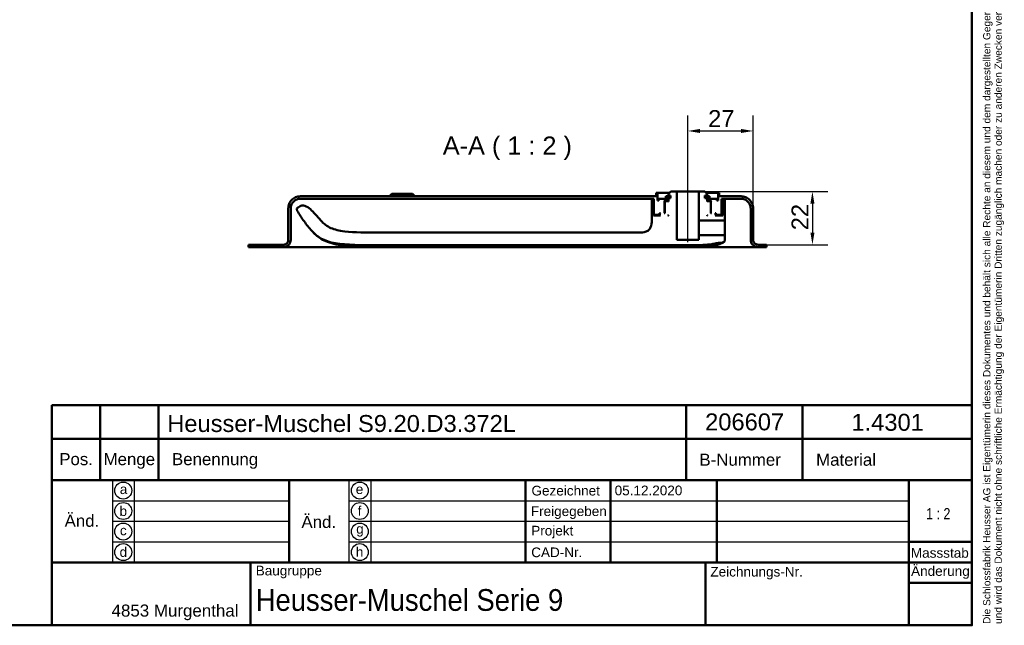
# Model space of a CAD drawing. Header units: millimetres. Extents: x 20 to 833, y 20 to 574.
# Tile 6 of 9: x 427 to 833, y 20 to 270. Entities that reach past the tile are written whole.
import ezdxf
from ezdxf.enums import TextEntityAlignment as Align

# ---------------------------------------------------------------- set-up
doc = ezdxf.new("R2010")
doc.units = ezdxf.units.MM
doc.header["$LTSCALE"] = 2
for name, color, linetype, lineweight in [('Bemaßungen(DIN)', 7, 'Continuous', 25), ('Mittellinie(DIN)', 7, 'Continuous', 25), ('Sichtbare Kanten(DIN)', 7, 'Continuous', 50), ('Skizziergeometrie(DIN)', 7, 'Continuous', 50), ('Skizzierlinie(DIN)', 7, 'Continuous', 25), ('Symbole(DIN)', 7, 'Continuous', 25)]:
    doc.layers.add(name, color=color, linetype=linetype, lineweight=lineweight)
doc.styles.add('Aktuell-DIN', font='arial.ttf')
doc.styles.add('Aktuell-DINGroßer Text', font='arial.ttf')
doc.styles.add('STANDARD-DIN~0', font='arial.ttf')
doc.styles.add('Textstil10', font='arial.ttf')
doc.styles.add('Textstil41', font='arial.ttf', dxfattribs={"width": 0.8})
doc.styles.add('Textstil83', font='arial.ttf', dxfattribs={"width": 0.8})
doc.dimstyles.new('CAD-LAN', dxfattribs={"dimscale": 2, "dimtxt": 3.5, "dimasz": 2.5, "dimexe": 3.175, "dimexo": 0, "dimgap": 0.8, "dimtad": 1, "dimrnd": 1e-08, "dimtxsty": 'STANDARD-DIN~0', "dimcen": 0.09, "dimdle": 10, "dimclrd": 250, "dimclre": 250, "dimclrt": 250, "dimadec": 0, "dimazin": 2, "dimtfac": 1, "dimtmove": 0, "dimatfit": 3, "dimfxl": 1, "dimtolj": 1, "dimtzin": 0, "dimlwd": 25, "dimlwe": 25, "dimarcsym": 0})

# ---------------------------------------------------------------- blocks, each defined once
blk = doc.blocks.new('Ränder Standardrahmen')
at = {"layer": 'Skizziergeometrie(DIN)', "flags": 128}
blk.add_lwpolyline([(10, 10), (10, 287), (410, 287), (410, 10), (10, 10)], dxfattribs=at)
blk = doc.blocks.new('Schriftfelder Heusser')
at = {"layer": 'Skizziergeometrie(DIN)'}
for p, q in [((101, 229.92), (101, 236.92)), ((101, 236.92), (291, 236.92)), ((111, 229.92), (111, 236.92)), ((123, 229.92), (123, 236.92)), ((232, 229.92), (232, 236.92)), ((256, 229.92), (256, 236.92)), ((291, 236.92), (291, 229.92)), ((101, 191.42), (101, 229.92)), ((101, 229.92), (291, 229.92)), ((111, 229.92), (111, 221.42)), ((123, 229.92), (123, 221.42)), ((232, 229.92), (232, 221.42)), ((256, 229.92), (256, 221.42)), ((291, 229.92), (291, 191.42)), ((101, 221.42), (291, 221.42)), ((150, 221.42), (150, 204.42)), ((198.85, 221.42), (198.85, 204.42)), ((216.35, 221.42), (216.35, 204.42)), ((238.35, 221.42), (238.35, 204.42)), ((278, 221.42), (278, 191.42)), ((278, 208.67), (291, 208.67)), ((101, 204.42), (291, 204.42)), ((142, 204.42), (142, 191.42)), ((236, 204.42), (236, 191.42)), ((278, 200.17), (291, 200.17)), ((291, 191.42), (101, 191.42))]:
    blk.add_line(p, q, dxfattribs=at)
at = {"layer": 'Skizzierlinie(DIN)'}
for p, q in [((113.5, 221.42), (113.5, 204.42)), ((118, 221.42), (118, 204.42)), ((162.35, 221.42), (162.35, 204.42)), ((166.85, 221.42), (166.85, 204.42)), ((113.5, 217.17), (150, 217.17)), ((162.35, 217.17), (278, 217.17)), ((113.5, 212.92), (150, 212.92)), ((162.35, 212.92), (278, 212.92)), ((113.5, 208.67), (150, 208.67)), ((162.35, 208.67), (278, 208.67))]:
    blk.add_line(p, q, dxfattribs=at)
for centre in [(115.75, 219.25), (164.6, 219.25), (115.75, 215.04), (164.6, 215.04), (115.75, 210.79), (164.6, 210.79), (115.75, 206.54), (164.6, 206.54)]:
    blk.add_circle(centre, 1.75, dxfattribs=at)
at = {"layer": 'Symbole(DIN)', "color": 7, "insert": (293.33, 191.7), "char_height": 1.5, "width": 182.3003, "attachment_point": 1, "rotation": 90, "line_spacing_factor": 0.944221, "style": 'Aktuell-DIN'}
blk.add_mtext('\\fArial|b0|i0;\\H1.5000;Die Schlossfabrik Heusser AG ist Eigentümerin dieses Dokumentes und behält sich alle Rechte an diesem und dem dargestellten Gegenstand vor. Der Empfänger anerkennt diese Rechte\\Pund wird das Dokument nicht ohne schriftliche Ermächtigung der Eigentümerin Dritten zugänglich machen oder zu anderen Zwecken verwenden, zu dem es ihm übergeben worden ist.\\P ', dxfattribs=at)
at = {"layer": 'Symbole(DIN)', "color": 179, "true_color": 0x262659, "style": 'Aktuell-DIN'}
for s, insert, char_height, attachment_point in [('Pos.', (106, 227), 2.489, 2), ('Menge', (117, 227), 2.489, 2), ('Benennung', (125.81, 225.38), 2.489, 4), ('B-Nummer', (234.74, 225.62), 2.489, 4), ('Material', (265.02, 225.62), 2.489, 5), ('\\fArial|b0|i0;a', (115.81, 219.53), 2, 5), ('\\fArial|b0|i0;e', (164.54, 219.53), 2, 5), ('\\fArial|b0|i0;Gezeichnet', (200.05, 219.23), 2, 4), ('\\fArial|b0|i0;b', (115.75, 215), 2, 5), ('\\fArial|b0|i0;f', (164.55, 215.06), 2, 5), ('\\fArial|b0|i0;Freigegeben', (199.92, 216), 2, 1), ('\\fArial|b0|i0;c', (115.75, 211.01), 2, 5), ('\\fArial|b0|i0;g', (164.63, 211.05), 2, 5), ('\\fArial|b0|i0;Projekt', (200, 211.98), 2, 1), ('\\fArial|b0|i0;d', (115.76, 206.55), 2, 5), ('\\fArial|b0|i0;h', (164.55, 206.57), 2, 5), ('\\fArial|b0|i0;CAD-Nr.', (200, 207.5), 2, 1), ('\\fArial|b0|i0;\\H2.0000;Massstab', (284.39, 206.37), 2, 5), ('\\fArial|b0|i0;\\H2.0000;Baugruppe', (143.1, 203.73), 2, 1), ('\\fArial|b0|i0;Zeichnungs-Nr.', (237, 203.5), 2, 1), ('\\fArial|b0|i0;\\H2.5000;4853 Murgenthal', (113.33, 192.46), 2.5, 7)]:
    blk.add_mtext(s, dxfattribs=dict(at, insert=insert, char_height=char_height, attachment_point=attachment_point))
at = {"layer": 'Symbole(DIN)', "color": 179, "true_color": 0x262659, "attachment_point": 5, "style": 'Aktuell-DIN'}
for s, insert, char_height, width in [('Änd.', (107.21, 213), 2.489, 12.3494), ('Änd.', (156.12, 212.76), 2.489, 12.3494), ('\\fArial|b0|i0;Änderung', (284.51, 202.33), 2, 12.1143)]:
    blk.add_mtext(s, dxfattribs=dict(at, insert=insert, char_height=char_height, width=width))
at = {"layer": 'Symbole(DIN)', "color": 7, "insert": (143.1, 196.62), "char_height": 4.5, "width": 90.18, "attachment_point": 4, "style": 'Aktuell-DIN'}
blk.add_mtext('\\fArial|b0|i0;\\W0.90;\\H4.5000;Heusser-Muschel Serie 9', dxfattribs=at)
at = {"layer": 'Symbole(DIN)', "color": 179, "true_color": 0x262659, "style": 'Textstil10'}
blk.add_attdef('ERSTELLUNGSDATUM_001', (217.23, 218.29), '', height=2, dxfattribs=at)
at = {"layer": 'Symbole(DIN)', "color": 179, "true_color": 0x262659}
for tag, height, style, p in [('AUTOR', 2.49, 'Aktuell-DIN', (240.03, 219.26)), ('KONTROLLDATUM', 2, 'Textstil10', (217.42, 215.04)), ('KONTROLLIERT_VON', 2, 'Textstil10', (239.98, 215.05))]:
    blk.add_attdef(tag, text='', height=height, dxfattribs=dict(at, style=style)).set_placement(p, align=Align.MIDDLE_LEFT)
at = {"layer": 'Symbole(DIN)', "color": 7, "style": 'Textstil83', "width": 0.8}
blk.add_attdef('Anfänglicher_Ansichtsmaßstab_001', (281.57, 213.34), '', height=2.3, dxfattribs=at)
at = {"layer": 'Symbole(DIN)', "color": 179, "true_color": 0x262659, "style": 'Textstil10'}
blk.add_attdef('PROJEKT', text='', height=2, dxfattribs=at).set_placement((217.77, 209.72), align=Align.BOTTOM_LEFT)
at = {"layer": 'Symbole(DIN)', "color": 7, "style": 'Textstil41', "width": 0.8}
blk.add_attdef('STATUS', text='', height=5, dxfattribs=at).set_placement((284.53, 195.86), align=Align.MIDDLE_CENTER)
blk = doc.blocks.new('*D23')
at = {"layer": 'Bemaßungen(DIN)', "color": 250, "linetype": 'Continuous', "lineweight": 25, "true_color": 0x3f3f3f, "transparency": 16777216}
for p, q in [((702.65, 204.31), (702.65, 230.66)), ((729.65, 192.31), (729.65, 230.66)), ((707.65, 224.31), (724.65, 224.31))]:
    blk.add_line(p, q, dxfattribs=at)
at = {"layer": 'Bemaßungen(DIN)', "color": 250, "linetype": 'Continuous', "true_color": 0x3f3f3f, "transparency": 16777216}
for points in [[(707.65, 225.14), (707.65, 223.48), (702.65, 224.31)], [(724.65, 225.14), (724.65, 223.48), (729.65, 224.31)]]:
    blk.add_solid(points, dxfattribs=at)
at = {"layer": 'Defpoints', "color": 0, "linetype": 'Continuous', "transparency": 16777216}
for p in [(729.65, 224.31), (702.65, 204.31), (729.65, 192.31)]:
    blk.add_point(p, dxfattribs=at)
at = {"layer": 'Bemaßungen(DIN)', "color": 250, "linetype": 'Continuous', "lineweight": 25, "true_color": 0x3f3f3f, "transparency": 16777216, "insert": (711.08, 232.94), "char_height": 7, "attachment_point": 1, "style": 'STANDARD-DIN~0'}
blk.add_mtext('\\A1;27', dxfattribs=at)
blk = doc.blocks.new('*D24')
at = {"layer": 'Bemaßungen(DIN)', "color": 250, "linetype": 'Continuous', "lineweight": 25, "true_color": 0x3f3f3f, "transparency": 16777216}
for p, q in [((709.65, 199.31), (760.5, 199.31)), ((754.15, 194.31), (754.15, 182.31)), ((734.15, 177.31), (760.5, 177.31))]:
    blk.add_line(p, q, dxfattribs=at)
at = {"layer": 'Bemaßungen(DIN)', "color": 250, "linetype": 'Continuous', "true_color": 0x3f3f3f, "transparency": 16777216}
for points in [[(753.32, 194.31), (754.98, 194.31), (754.15, 199.31)], [(753.32, 182.31), (754.98, 182.31), (754.15, 177.31)]]:
    blk.add_solid(points, dxfattribs=at)
at = {"layer": 'Defpoints', "color": 0, "linetype": 'Continuous', "transparency": 16777216}
for p in [(709.65, 199.31), (734.15, 177.31), (754.15, 177.31)]:
    blk.add_point(p, dxfattribs=at)
at = {"layer": 'Bemaßungen(DIN)', "color": 250, "linetype": 'Continuous', "lineweight": 25, "true_color": 0x3f3f3f, "transparency": 16777216, "insert": (745.52, 183.27), "char_height": 7, "attachment_point": 1, "rotation": 90, "style": 'STANDARD-DIN~0'}
blk.add_mtext('\\A1;22', dxfattribs=at)

msp = doc.modelspace()

# ---------------------------------------------------------------- linework, layer by layer
at = {"layer": 'Mittellinie(DIN)', "linetype": 'Continuous'}
msp.add_line((702.649, 178.31), (702.649, 204.31), dxfattribs=at)
at = {"layer": 'Sichtbare Kanten(DIN)'}
for p, q in [((695.649, 199.31), (694.649, 198.31)), ((695.649, 199.31), (694.649, 198.31)), ((698.099, 199.31), (695.649, 199.31)), ((698.099, 179.31), (698.099, 199.31)), ((698.099, 199.31), (707.199, 199.31)), ((709.649, 199.31), (707.199, 199.31)), ((707.199, 199.31), (707.199, 187.31)), ((710.649, 198.31), (709.649, 199.31)), ((709.649, 199.31), (710.649, 198.31)), ((689.649, 197.31), (542.649, 197.31)), ((542.649, 196.31), (688.649, 196.31)), ((580.399, 198.31), (579.399, 197.31)), ((580.399, 198.31), (588.899, 198.31)), ((588.899, 198.31), (589.899, 197.31)), ((688.488, 195.81), (687.786, 195.81)), ((687.786, 195.81), (687.786, 188.299)), ((688.488, 189.31), (688.488, 195.81)), ((688.649, 195.81), (688.488, 195.81)), ((688.649, 196.31), (688.649, 189.91)), ((688.649, 196.31), (688.649, 189.91)), ((690.149, 198.81), (689.649, 198.81)), ((689.649, 198.81), (689.649, 197.31)), ((689.649, 198.81), (689.649, 197.31)), ((690.149, 195.51), (690.149, 198.81)), ((690.149, 198.81), (695.149, 198.81)), ((690.649, 195.51), (690.149, 195.51)), ((693.649, 196.31), (690.649, 196.31)), ((690.649, 196.31), (690.649, 195.51)), ((690.649, 195.51), (690.649, 196.31)), ((693.099, 195.31), (692.899, 195.51)), ((692.899, 195.51), (693.649, 195.51)), ((693.099, 190.51), (693.099, 195.31)), ((693.099, 195.31), (693.349, 195.31)), ((693.349, 195.31), (693.149, 195.11)), ((693.349, 195.31), (693.149, 195.11)), ((694.449, 195.31), (693.349, 195.31)), ((695.135, 197.41), (693.632, 197.41)), ((693.632, 197.41), (693.632, 196.51)), ((693.632, 196.51), (693.632, 197.41)), ((693.632, 196.51), (694.649, 196.51)), ((693.649, 195.51), (693.649, 196.31)), ((693.649, 196.31), (694.649, 196.31)), ((694.649, 195.51), (693.649, 195.51)), ((694.649, 195.11), (694.449, 195.31)), ((694.649, 195.31), (694.449, 195.31)), ((694.649, 198.31), (694.649, 197.61)), ((694.649, 198.31), (694.649, 197.61)), ((694.649, 197.61), (695.549, 197.61)), ((694.649, 196.51), (694.649, 195.11)), ((694.649, 196.51), (694.649, 195.11)), ((695.135, 196.51), (695.135, 197.41)), ((695.549, 197.41), (695.135, 197.41)), ((695.549, 196.51), (695.135, 196.51)), ((695.549, 197.61), (695.549, 196.51)), ((695.549, 196.51), (695.549, 197.61)), ((709.749, 196.51), (709.749, 197.61)), ((709.749, 197.61), (710.649, 197.61)), ((709.749, 196.51), (709.749, 197.61)), ((710.163, 197.41), (709.749, 197.41)), ((710.163, 196.51), (709.749, 196.51)), ((710.149, 198.81), (715.149, 198.81)), ((711.666, 197.41), (710.163, 197.41)), ((710.163, 197.41), (710.163, 196.51)), ((710.649, 197.61), (710.649, 198.31)), ((710.649, 198.31), (710.649, 197.61)), ((710.649, 195.11), (710.649, 196.51)), ((710.649, 196.51), (711.666, 196.51)), ((710.649, 196.51), (710.649, 195.11)), ((710.649, 196.31), (711.649, 196.31)), ((711.649, 195.51), (710.649, 195.51)), ((710.849, 195.31), (710.649, 195.11)), ((710.849, 195.31), (710.649, 195.31)), ((711.949, 195.31), (710.849, 195.31)), ((714.649, 196.31), (711.649, 196.31)), ((711.649, 196.31), (711.649, 195.51)), ((711.649, 195.51), (712.399, 195.51)), ((711.666, 196.51), (711.666, 197.41)), ((711.666, 196.51), (711.666, 197.41)), ((712.149, 195.11), (711.949, 195.31)), ((711.949, 195.31), (712.199, 195.31)), ((711.949, 195.31), (712.149, 195.11)), ((712.399, 195.51), (712.199, 195.31)), ((712.199, 195.31), (712.199, 190.51)), ((714.649, 195.51), (714.649, 196.31)), ((714.649, 195.51), (714.649, 196.31)), ((715.149, 195.51), (714.649, 195.51)), ((715.649, 198.81), (715.149, 198.81)), ((715.149, 198.81), (715.149, 195.51)), ((715.649, 197.31), (715.649, 198.81)), ((715.649, 198.81), (715.649, 197.31)), ((724.649, 197.31), (715.649, 197.31)), ((716.649, 189.91), (716.649, 196.31)), ((716.649, 196.31), (724.649, 196.31)), ((716.649, 196.31), (716.649, 189.91)), ((717.088, 195.81), (716.649, 195.81)), ((717.973, 195.81), (717.088, 195.81)), ((717.088, 195.81), (717.088, 189.31)), ((717.973, 187.51), (717.973, 195.81)), ((537.649, 192.31), (537.649, 179.31)), ((537.649, 179.31), (537.649, 192.31)), ((538.649, 179.31), (538.649, 192.31)), ((542.605, 193.212), (541.738, 192.682)), ((693.149, 195.11), (693.149, 190.31)), ((693.149, 195.11), (693.149, 190.31)), ((712.149, 190.31), (712.149, 195.11)), ((712.149, 195.11), (712.149, 190.31)), ((728.649, 192.31), (728.649, 179.31)), ((729.649, 179.31), (729.649, 192.31)), ((729.649, 192.31), (729.649, 192.31)), ((729.649, 179.31), (729.649, 192.31)), ((691.349, 189.31), (688.488, 189.31)), ((688.649, 189.91), (688.849, 189.71)), ((688.849, 189.71), (688.649, 189.91)), ((688.849, 189.71), (690.949, 189.71)), ((690.949, 189.71), (691.049, 189.81)), ((690.949, 189.71), (691.149, 189.71)), ((691.049, 189.81), (691.049, 190.31)), ((691.049, 190.31), (691.349, 190.31)), ((691.149, 189.81), (691.049, 189.81)), ((691.349, 190.31), (691.149, 190.11)), ((691.349, 190.31), (691.149, 190.11)), ((691.149, 190.11), (691.149, 189.51)), ((691.149, 190.11), (691.149, 189.51)), ((691.149, 189.51), (691.349, 189.31)), ((691.349, 189.31), (691.149, 189.51)), ((692.899, 190.31), (693.099, 190.51)), ((693.149, 190.31), (692.899, 190.31)), ((693.149, 190.51), (693.099, 190.51)), ((694.449, 189.31), (694.649, 189.51)), ((694.649, 189.31), (694.449, 189.31)), ((694.649, 189.51), (694.649, 189.31)), ((694.649, 189.51), (694.649, 189.31)), ((707.199, 187.31), (717.773, 187.31)), ((707.199, 184.31), (707.199, 187.31)), ((710.649, 189.31), (710.649, 189.51)), ((710.649, 189.51), (710.849, 189.31)), ((710.649, 189.51), (710.649, 189.31)), ((710.849, 189.31), (710.649, 189.31)), ((712.199, 190.51), (712.149, 190.51)), ((712.399, 190.31), (712.149, 190.31)), ((712.199, 190.51), (712.399, 190.31)), ((714.149, 190.11), (713.949, 190.31)), ((713.949, 190.31), (714.249, 190.31)), ((713.949, 190.31), (714.149, 190.11)), ((713.949, 189.31), (714.149, 189.51)), ((713.949, 189.31), (714.149, 189.51)), ((717.088, 189.31), (713.949, 189.31)), ((714.149, 189.51), (714.149, 190.11)), ((714.149, 190.11), (714.149, 189.51)), ((714.249, 189.81), (714.149, 189.81)), ((714.149, 189.71), (714.349, 189.71)), ((714.249, 190.31), (714.249, 189.81)), ((714.249, 189.81), (714.349, 189.71)), ((714.349, 189.71), (716.449, 189.71)), ((716.449, 189.71), (716.649, 189.91)), ((716.449, 189.71), (716.649, 189.91)), ((707.199, 181.31), (707.199, 184.31)), ((537.649, 179.31), (537.649, 179.31)), ((681.786, 182.299), (575.934, 182.299)), ((707.199, 179.31), (698.099, 179.31)), ((717.773, 181.31), (707.199, 181.31)), ((707.199, 181.31), (707.199, 179.31)), ((717.973, 179.534), (717.973, 181.11)), ((535.649, 177.31), (521.149, 177.31)), ((521.149, 177.31), (521.149, 176.31)), ((521.149, 177.28), (521.149, 177.28)), ((521.149, 176.31), (521.149, 177.28)), ((521.149, 176.31), (535.649, 176.31)), ((521.149, 176.31), (521.149, 176.31)), ((561.187, 176.31), (535.649, 176.31)), ((706.111, 176.31), (561.187, 176.31)), ((575.934, 177.126), (702.788, 177.125)), ((731.649, 176.31), (706.111, 176.31)), ((716.644, 178.102), (717.213, 178.358)), ((734.149, 177.31), (731.649, 177.31)), ((731.649, 176.31), (735.149, 176.31)), ((734.149, 177.28), (734.149, 177.31)), ((734.149, 177.28), (734.149, 177.31)), ((735.149, 177.28), (734.149, 177.28)), ((735.149, 176.31), (735.149, 177.28)), ((735.149, 176.31), (735.149, 177.28))]:
    msp.add_line(p, q, dxfattribs=at)
for points, degree, knots in [([(542.649, 197.31), (542.301, 197.31), (541.955, 197.274), (541.285, 197.133), (540.963, 197.031), (540.051, 196.633), (539.505, 196.253), (538.605, 195.32), (538.253, 194.778), (537.771, 193.589), (537.649, 192.955), (537.649, 192.31)], 3, [-0.78930523, -0.78930523, -0.78930523, -0.78930523, -0.68480532, -0.68480532, -0.58346864, -0.58346864, -0.38572109, -0.38572109, -0.19345948, -0.19345948, 0, 0, 0, 0]), ([(538.649, 192.31), (538.649, 192.588), (538.677, 192.865), (538.79, 193.401), (538.872, 193.659), (539.19, 194.388), (539.494, 194.825), (540.241, 195.545), (540.674, 195.827), (541.626, 196.212), (542.133, 196.31), (542.649, 196.31)], 3, [-0.63144419, -0.63144419, -0.63144419, -0.63144419, -0.54784426, -0.54784426, -0.46677491, -0.46677491, -0.30857687, -0.30857687, -0.15476759, -0.15476759, 0, 0, 0, 0]), ([(729.649, 192.31), (729.649, 192.658), (729.614, 193.004), (729.473, 193.674), (729.37, 193.996), (728.972, 194.908), (728.592, 195.454), (727.659, 196.354), (727.117, 196.706), (725.928, 197.188), (725.294, 197.31), (724.649, 197.31)], 3, [-0.78930523, -0.78930523, -0.78930523, -0.78930523, -0.68480532, -0.68480532, -0.58346864, -0.58346864, -0.38572109, -0.38572109, -0.19345948, -0.19345948, 0, 0, 0, 0]), ([(724.649, 196.31), (724.927, 196.31), (725.204, 196.281), (725.74, 196.169), (725.998, 196.087), (726.727, 195.769), (727.164, 195.464), (727.884, 194.718), (728.166, 194.285), (728.551, 193.333), (728.649, 192.826), (728.649, 192.31)], 3, [-0.63144419, -0.63144419, -0.63144419, -0.63144419, -0.54784426, -0.54784426, -0.46677491, -0.46677491, -0.30857687, -0.30857687, -0.15476758, -0.15476758, 0, 0, 0, 0]), ([(541.738, 192.682), (541.587, 192.59), (541.433, 192.496), (541.267, 192.327), (541.222, 192.268), (541.161, 192.139), (541.144, 192.073), (541.137, 191.918), (541.153, 191.831), (541.227, 191.607), (541.307, 191.465), (541.387, 191.327)], 3, [-0.17367895, -0.17367895, -0.17367895, -0.17367895, -0.12156866, -0.12156866, -0.09787758, -0.09787758, -0.07579482, -0.07579482, -0.04796725, -0.04796725, -0.00000831, -0.00000831, -0.00000831, -0.00000831]), ([(541.387, 191.327), (542.248, 189.829), (543.183, 188.379), (545.2, 185.591), (546.276, 184.26), (547.422, 182.987)], 3, [-1.0323292, -1.0323292, -1.0323292, -1.0323292, -0.5141271, -0.5141271, 0, 0, 0, 0]), ([(551.626, 186.747), (550.102, 188.317), (548.742, 190.094), (546.658, 192.052), (545.886, 192.703), (544.733, 193.299), (544.353, 193.449), (543.655, 193.562), (543.424, 193.537), (542.978, 193.44), (542.777, 193.317), (542.605, 193.212)], 3, [-0.50021574, -0.50021574, -0.50021574, -0.50021574, -0.23943298, -0.23943298, -0.13865835, -0.13865835, -0.09616056, -0.09616056, -0.06047166, -0.06047166, 0, 0, 0, 0]), ([(687.786, 188.299), (687.786, 187.171), (687.786, 186.089), (687.422, 184.706), (687.253, 184.291), (686.767, 183.573), (686.475, 183.285), (685.685, 182.768), (685.188, 182.593), (683.792, 182.299), (682.81, 182.299), (681.786, 182.299)], 3, [-1.1173827, -1.1173827, -1.1173827, -1.1173827, -0.7826773, -0.7826773, -0.6296804, -0.6296804, -0.4865248, -0.4865248, -0.3073079, -0.3073079, 0, 0, 0, 0]), ([(717.773, 187.31), (717.786, 187.31), (717.8, 187.311), (717.827, 187.317), (717.84, 187.321), (717.876, 187.337), (717.898, 187.352), (717.934, 187.389), (717.948, 187.411), (717.968, 187.459), (717.973, 187.484), (717.973, 187.51)], 3, [-0.031571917, -0.031571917, -0.031571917, -0.031571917, -0.027391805, -0.027391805, -0.023338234, -0.023338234, -0.015428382, -0.015428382, -0.007738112, -0.007738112, 0, 0, 0, 0]), ([(717.973, 187.51), (717.973, 187.51), (717.973, 187.51), (717.972, 187.469), (717.969, 187.285), (717.965, 186.988), (717.96, 186.587), (717.956, 186.1), (717.95, 185.359), (717.948, 184.728), (717.948, 184.31)], 3, [0, 0, 0, 0, 0.00001441, 0.06149449, 0.12297456, 0.18445463, 0.24593471, 0.30741478, 0.36889486, 0.49185516, 0.49185516, 0.49185516, 0.49185516]), ([(575.934, 182.299), (569.922, 182.299), (564.924, 182.299), (558.601, 183.08), (556.763, 183.523), (553.513, 184.921), (552.497, 185.849), (551.626, 186.747)], 3, [-1.2266395, -1.2266395, -1.2266395, -1.2266395, -0.691815, -0.691815, -0.3753769, -0.3753769, 0, 0, 0, 0]), ([(717.948, 184.31), (717.948, 183.892), (717.95, 183.261), (717.956, 182.52), (717.96, 182.033), (717.965, 181.632), (717.969, 181.335), (717.972, 181.151), (717.973, 181.11), (717.973, 181.11), (717.973, 181.11)], 3, [0, 0, 0, 0, 0.12296025, 0.1844403, 0.24592035, 0.3074004, 0.36888045, 0.4303605, 0.49184055, 0.49214697, 0.49214697, 0.49214697, 0.49214697]), ([(537.649, 179.31), (537.649, 179.171), (537.635, 179.032), (537.578, 178.764), (537.537, 178.636), (537.378, 178.271), (537.226, 178.052), (536.853, 177.692), (536.636, 177.551), (536.161, 177.359), (535.907, 177.31), (535.649, 177.31)], 3, [-0.31572209, -0.31572209, -0.31572209, -0.31572209, -0.27392213, -0.27392213, -0.23338746, -0.23338746, -0.15428844, -0.15428844, -0.07738379, -0.07738379, -0.00000193, -0.00000193, -0.00000193, -0.00000193]), ([(535.649, 176.31), (535.858, 176.31), (536.065, 176.331), (536.467, 176.416), (536.66, 176.477), (537.208, 176.716), (537.535, 176.944), (538.075, 177.504), (538.287, 177.829), (538.576, 178.543), (538.649, 178.923), (538.649, 179.31)], 3, [-0.47358314, -0.47358314, -0.47358314, -0.47358314, -0.41088319, -0.41088319, -0.35008119, -0.35008119, -0.23143265, -0.23143265, -0.11607569, -0.11607569, 0, 0, 0, 0]), ([(547.422, 182.987), (548.343, 181.964), (549.431, 180.842), (552.757, 178.985), (554.698, 178.347), (561.707, 177.126), (567.561, 177.126), (575.934, 177.126)], 3, [-5.3413361, -5.3413361, -5.3413361, -5.3413361, -3.87583, -3.87583, -2.5120678, -2.5120678, 0, 0, 0, 0]), ([(547.865, 182.504), (548.862, 181.445), (550.003, 180.468), (551.26, 179.717), (552.088, 179.222), (552.96, 178.812), (553.857, 178.467), (554.435, 178.246), (555.023, 178.051), (555.618, 177.88), (556.212, 177.708), (556.813, 177.559), (557.418, 177.428), (558.023, 177.297), (558.631, 177.184), (559.242, 177.086), (559.853, 176.987), (560.466, 176.903), (561.08, 176.83), (565.381, 176.322), (569.739, 176.317), (574.077, 176.312), (574.697, 176.311), (575.316, 176.311), (575.934, 176.311)], 3, [0.0656897, 0.0656897, 0.0656897, 0.0656897, 0.5045898, 0.5045898, 0.5045898, 0.7934328, 0.7934328, 0.7934328, 0.979333, 0.979333, 0.979333, 1.1652333, 1.1652333, 1.1652333, 1.3511335, 1.3511335, 1.3511335, 1.5370338, 1.5370338, 1.5370338, 2.8383356, 2.8383356, 2.8383356, 3.024121, 3.024121, 3.024121, 3.024121]), ([(717.213, 178.358), (717.35, 178.42), (717.486, 178.481), (717.681, 178.609), (717.749, 178.666), (717.862, 178.809), (717.9, 178.89), (717.973, 179.146), (717.973, 179.336), (717.973, 179.534)], 3, [-0.16488382, -0.16488382, -0.16488382, -0.16488382, -0.12161657, -0.12161657, -0.09145523, -0.09145523, -0.05932166, -0.05932166, -0.0000025, -0.0000025, -0.0000025, -0.0000025]), ([(717.973, 181.11), (717.973, 181.124), (717.971, 181.138), (717.965, 181.165), (717.961, 181.177), (717.945, 181.214), (717.93, 181.236), (717.893, 181.272), (717.871, 181.286), (717.824, 181.305), (717.798, 181.31), (717.773, 181.31)], 3, [-0.03157194, -0.03157194, -0.03157194, -0.03157194, -0.027392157, -0.027392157, -0.023338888, -0.023338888, -0.015429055, -0.015429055, -0.007738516, -0.007738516, 0, 0, 0, 0]), ([(728.649, 179.31), (728.649, 179.101), (728.67, 178.894), (728.755, 178.491), (728.816, 178.298), (729.055, 177.751), (729.283, 177.424), (729.843, 176.884), (730.168, 176.672), (730.882, 176.383), (731.262, 176.31), (731.649, 176.31)], 3, [-0.47358314, -0.47358314, -0.47358314, -0.47358314, -0.41088319, -0.41088319, -0.35008119, -0.35008119, -0.23143265, -0.23143265, -0.11607569, -0.11607569, 0, 0, 0, 0]), ([(731.649, 177.31), (731.51, 177.31), (731.371, 177.324), (731.103, 177.38), (730.975, 177.422), (730.61, 177.58), (730.392, 177.733), (730.032, 178.106), (729.891, 178.323), (729.698, 178.798), (729.649, 179.052), (729.649, 179.31)], 3, [-0.31571433, -0.31571433, -0.31571433, -0.31571433, -0.27392213, -0.27392213, -0.23338746, -0.23338746, -0.15428844, -0.15428844, -0.07738379, -0.07738379, 0, 0, 0, 0]), ([(575.935, 176.311), (575.936, 176.311), (577.521, 176.31), (580.692, 176.311), (587.033, 176.31), (596.546, 176.311), (609.236, 176.311), (623.503, 176.311), (639.356, 176.311), (655.223, 176.311), (671.079, 176.311), (683.755, 176.311), (693.308, 176.31), (699.642, 176.31), (702.786, 176.31)], 5, [0, 0, 0, 0, 0, 0, 0.0001149, 0.7929364, 1.585758, 3.1714011, 4.7570442, 6.3426873, 7.9283304, 9.5139735, 11.0996166, 12.6881676, 12.6881676, 12.6881676, 12.6881676, 12.6881676, 12.6881676]), ([(702.788, 177.125), (703.968, 177.125), (705.148, 177.123), (707.414, 177.143), (708.658, 177.166), (709.79, 177.239)], 3, [-0.70980307, -0.70980307, -0.70980307, -0.70980307, -0.34028588, -0.34028588, 0, 0, 0, 0]), ([(713.864, 176.983), (713.702, 176.946), (713.538, 176.909), (712.687, 176.734), (711.963, 176.623), (710.271, 176.436), (709.293, 176.382), (707.985, 176.342), (707.653, 176.335), (707.075, 176.325), (706.827, 176.322), (706.58, 176.32)], 3, [1.50303648, 1.50303648, 1.50303648, 1.50303648, 1.55600529, 1.55600529, 1.77467041, 1.77467041, 2.06793355, 2.06793355, 2.1673513, 2.1673513, 2.24159113, 2.24159113, 2.24159113, 2.24159113]), ([(709.79, 177.239), (710.279, 177.271), (710.771, 177.313), (711.696, 177.417), (712.137, 177.478), (712.571, 177.553)], 3, [-0.27987278, -0.27987278, -0.27987278, -0.27987278, -0.1329255, -0.1329255, -0.00064851, -0.00064851, -0.00064851, -0.00064851]), ([(712.573, 177.554), (713.168, 177.657), (713.797, 177.794), (715.078, 177.998), (715.713, 178.065), (716.35, 178.045)], 3, [-0.38718082, -0.38718082, -0.38718082, -0.38718082, -0.19115671, -0.19115671, -0.00002529, -0.00002529, -0.00002529, -0.00002529]), ([(713.238, 176.849), (713.341, 176.87), (713.697, 176.942), (714.26, 177.07), (714.777, 177.21), (715.219, 177.349), (715.52, 177.454), (715.647, 177.501)], 5, [0.34551975, 0.34551975, 0.34551975, 0.34551975, 0.34551975, 0.34551975, 0.39901306, 0.53186776, 0.64871378, 0.64871378, 0.64871378, 0.64871378, 0.64871378, 0.64871378]), ([(717.805, 178.738), (717.805, 178.737), (717.805, 178.738), (717.801, 178.732), (717.794, 178.723), (717.759, 178.678), (717.818, 178.728), (717.539, 178.415), (717.374, 178.282), (716.925, 178.028), (716.674, 177.904), (716.056, 177.644), (715.698, 177.509), (715.298, 177.38)], 3, [0, 0, 0, 0, 0.1362941, 0.1362941, 0.3189241, 0.3189241, 0.77563, 0.77563, 1.0136857, 1.0136857, 1.1833748, 1.1833748, 1.3355923, 1.3355923, 1.3355923, 1.3355923]), ([(716.35, 178.045), (716.409, 178.043), (716.454, 178.041), (716.55, 178.059), (716.591, 178.078), (716.644, 178.102)], 3, [-0.035306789, -0.035306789, -0.035306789, -0.035306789, -0.017481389, -0.017481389, 0, 0, 0, 0])]:
    msp.add_open_spline(points, degree=degree, knots=knots, dxfattribs=at)

# ---------------------------------------------------------------- block references
at = {"xscale": 2, "yscale": 2, "zscale": 2}
msp.add_blockref('Ränder Standardrahmen', (0, 0), dxfattribs=at)
msp.add_blockref('Schriftfelder Heusser', (238, -362.833), dxfattribs=at).add_auto_attribs({'ERSTELLUNGSDATUM_001': '05.12.2020', 'Anfänglicher_Ansichtsmaßstab_001': '1 : 2'})

# ---------------------------------------------------------------- texts
at = {"layer": 'Symbole(DIN)', "color": 7, "insert": (601.476, 212.31), "char_height": 7.4676, "attachment_point": 7, "style": 'Aktuell-DINGroßer Text'}
msp.add_mtext('A-A ( 1 : 2 )', dxfattribs=at)
at = {"layer": 'Symbole(DIN)', "color": 7, "char_height": 7, "attachment_point": 1, "style": 'Aktuell-DIN'}
for s, insert, width in [('{\\fArial|b0|i0;\\H7.0000;Heusser-Muschel S9.20.D3.372L}', (487.659, 106.906), 144.02821), ('{\\fArial|b0|i0;\\H7.0000;206607}', (709.83, 107.58), 32.62043), ('{\\fArial|b0|i0;\\H7.0000;1.4301}', (770.274, 107.401), 29.89939)]:
    msp.add_mtext(s, dxfattribs=dict(at, insert=insert, width=width))

# ---------------------------------------------------------------- dimensions: what is measured, and where the dimension line sits
at = {"layer": 'Bemaßungen(DIN)', "color": 250, "linetype": 'Continuous', "lineweight": 25, "true_color": 0x3f3f3f}
dim = msp.add_linear_dim(base=(729.649, 224.31), p1=(702.649, 204.31), p2=(729.649, 192.31), dimstyle='CAD-LAN', override={"dimgap": 0.8, "dimdec": 2, "dimtol": 0, "dimlim": 0, "dimtp": 0, "dimtm": 0, "dimtdec": 2, "dimtofl": 0, "dimatfit": 1}, dxfattribs=at)
dim.commit()
dim.dimension.update_dxf_attribs({"geometry": '*D23', "text_midpoint": (716.149, 224.31), "dimtype": 160})
dim = msp.add_linear_dim(base=(754.149, 177.31), p1=(709.649, 199.31), p2=(734.149, 177.31), angle=90, dimstyle='CAD-LAN', override={"dimgap": 0.8, "dimdec": 2, "dimtol": 0, "dimlim": 0, "dimtp": 0, "dimtm": 0, "dimtdec": 2, "dimtofl": 0, "dimatfit": 1}, dxfattribs=at)
dim.commit()
dim.dimension.update_dxf_attribs({"geometry": '*D24', "text_midpoint": (754.149, 188.31), "dimtype": 160})

doc.saveas('drawing.dxf')
